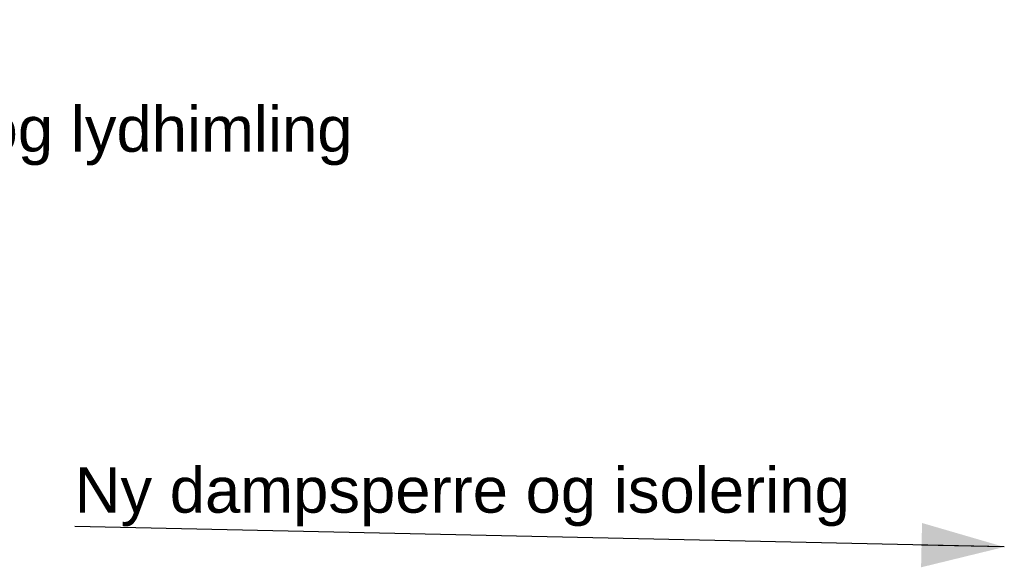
# Model space of a CAD drawing. Header units: millimetres. Extents: x -8544 to 51179, y -2070 to 23603.
# Tile 166 of 190: x 25692 to 27862, y 21826 to 23033. Entities that reach past the tile are written whole.
import ezdxf

# ---------------------------------------------------------------- set-up
doc = ezdxf.new("R2010")
doc.units = ezdxf.units.MM
doc.header["$LTSCALE"] = 0.5
doc.header["$MEASUREMENT"] = 0
doc.linetypes.add('PLINE', pattern=[0])
doc.layers.add('832- Tekst bygning(Nye konstruksjoner)', color=7, linetype='Continuous')
doc.styles.add('GENERATED_STYLE_3', font='arial.ttf')
doc.dimstyles.new('GENERATED_STYLE__2', dxfattribs={"dimtxt": 0.18, "dimasz": 182.4, "dimexe": 0.18, "dimexo": 0.0625, "dimgap": 0, "dimtad": 0, "dimtih": 1, "dimtoh": 1, "dimdec": 4, "dimzin": 0, "dimdsep": 46, "dimcen": 0.09, "dimadec": 0, "dimazin": 0, "dimtfac": 1, "dimtdec": 4, "dimtmove": 0, "dimatfit": 3, "dimldrblk": 'ARROWHEAD_5', "dimfxl": 1, "dimtolj": 1, "dimtzin": 0, "dimarcsym": 0})

# ---------------------------------------------------------------- blocks, each defined once
blk = doc.blocks.new('ARROWHEAD_5')
at = {"linetype": 'Continuous'}
blk.add_hatch(color=256, dxfattribs=at).paths.add_polyline_path([(-1, 0.2679), (0, 0), (-1, -0.2679)])
blk.add_line((0, 0), (-1, 0), dxfattribs=at)

msp = doc.modelspace()

# ---------------------------------------------------------------- texts
at = {"layer": '832- Tekst bygning(Nye konstruksjoner)', "linetype": 'Continuous', "char_height": 100, "attachment_point": 7, "style": 'GENERATED_STYLE_3'}
for s, insert in [('\\A1;{\\pql;\\fArial|b0|i0|c0|p0;\\W1.000000;Ny isolering, dampsperre, og lydhimling}', (23979.9, 22711.6)), ('\\A1;{\\pql;\\fArial|b0|i0|c0|p0;\\W1.000000;Ny dampsperre og isolering}', (25813.1, 21916.1))]:
    msp.add_mtext(s, dxfattribs=dict(at, insert=insert))

# ---------------------------------------------------------------- leaders
at = {"layer": '832- Tekst bygning(Nye konstruksjoner)', "linetype": 'PLINE', "annotation_type": 0, "has_hookline": 1}
for points, hookline_direction, text_width in [([(23709.2, 23032.9), (23838.7, 22711.6), (23797.5, 22666.2), (23979.9, 22666.2)], 0, 2423.6), ([(27861.7, 21870.7), (25813.1, 21916.1)], 1, 1686.7)]:
    msp.add_leader(points, dimstyle='GENERATED_STYLE__2', dxfattribs=dict(at, hookline_direction=hookline_direction, text_width=text_width))

doc.saveas('drawing.dxf')
